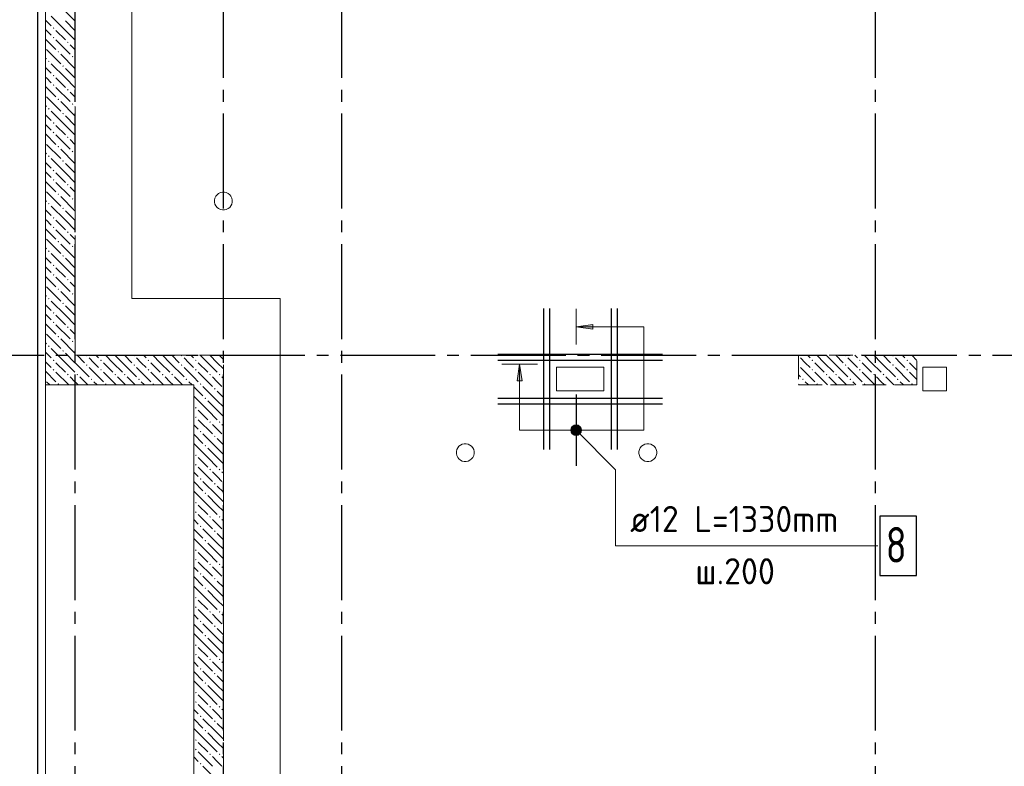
# Model space of a CAD drawing. Header units: millimetres. Extents: x 0 to 59400, y 0 to 42000.
# Tile 5 of 34: x 6595 to 14899, y 29418 to 35710. Entities that reach past the tile are written whole.
import ezdxf

# ---------------------------------------------------------------- set-up
doc = ezdxf.new("R2010")
doc.units = ezdxf.units.MM
doc.linetypes.add('______2', pattern=[270, 200, -70])
doc.linetypes.add('______5', pattern=[1100, 800, -100, 100, -100])
for name, color, linetype, lineweight in [('Standard', 7, 'Continuous', 25), ('ЖБ Перекрытие верхний уровень', 7, 'Continuous', 18), ('Обрамление П-обр. равн.', 7, 'Continuous', 25), ('Обрамление проемов стержнями', 7, 'Continuous', 18), ('Позиционная метка номер позиции', 7, 'Continuous', 13)]:
    doc.layers.add(name, color=color, linetype=linetype, lineweight=lineweight)
for name, color, linetype, lineweight, true_color in [('ЖБ Пилон', 7, '______2', 13, 0xa0a0a0), ('ЖБ Стена верхний уровень', 7, '______2', 13, 0x656565), ('Оси', 7, '______5', 13, 0x656565)]:
    doc.layers.add(name, color=color, linetype=linetype, lineweight=lineweight, true_color=true_color)
doc.styles.add('ISOCPEUR', font='txt')

msp = doc.modelspace()

# ---------------------------------------------------------------- hatches: boundary and pattern name
at = {"layer": 'ЖБ Пилон', "linetype": 'Continuous', "lineweight": 18, "transparency": 33554687}
for points in [[(13164.6, 32882), (13167.1, 32879.6), (13162.7, 32875.2), (13162.7, 32882)], [(13162.7, 32803.9), (13167.1, 32799.6), (13162.7, 32795.2)], [(13274.1, 32839.6), (13280.6, 32846.1), (13287.1, 32839.6), (13280.6, 32833.1)], [(13554.1, 32879.6), (13556.5, 32882), (13564.6, 32882), (13567.1, 32879.6), (13560.6, 32873.1)], [(13554.1, 32799.6), (13560.6, 32806.1), (13567.1, 32799.6), (13560.6, 32793.1)], [(13674.1, 32839.6), (13680.6, 32846.1), (13687.1, 32839.6), (13680.6, 32833.1)], [(13954.1, 32879.6), (13956.5, 32882), (13964.6, 32882), (13967.1, 32879.6), (13960.6, 32873.1)], [(13954.1, 32799.6), (13960.6, 32806.1), (13967.1, 32799.6), (13960.6, 32793.1)], [(14074.1, 32839.6), (14080.6, 32846.1), (14087.1, 32839.6), (14080.6, 32833.1)], [(13274.1, 32759.6), (13280.6, 32766.1), (13287.1, 32759.6), (13280.6, 32753.1)], [(13394.1, 32719.6), (13400.6, 32726.1), (13407.1, 32719.6), (13400.6, 32713.1)], [(13474.1, 32719.6), (13480.6, 32726.1), (13487.1, 32719.6), (13480.6, 32713.1)], [(13674.1, 32759.6), (13680.6, 32766.1), (13687.1, 32759.6), (13680.6, 32753.1)], [(13794.1, 32719.6), (13800.6, 32726.1), (13807.1, 32719.6), (13800.6, 32713.1)], [(13874.1, 32719.6), (13880.6, 32726.1), (13887.1, 32719.6), (13880.6, 32713.1)], [(14074.1, 32759.6), (14080.6, 32766.1), (14087.1, 32759.6), (14080.6, 32753.1)], [(13194.1, 32679.6), (13200.6, 32686.1), (13207.1, 32679.6), (13200.6, 32673.1)], [(13314.1, 32639.6), (13320.6, 32646.1), (13327.1, 32639.6), (13320.6, 32633.1)], [(13594.1, 32679.6), (13600.6, 32686.1), (13607.1, 32679.6), (13600.6, 32673.1)], [(13714.1, 32639.6), (13720.6, 32646.1), (13727.1, 32639.6), (13720.6, 32633.1)], [(13994.1, 32679.6), (14000.6, 32686.1), (14007.1, 32679.6), (14000.6, 32673.1)], [(14114.1, 32639.6), (14120.6, 32646.1), (14127.1, 32639.6), (14120.6, 32633.1)]]:
    msp.add_hatch(color=7, dxfattribs=at).paths.add_polyline_path(points, flags=16)
at = {"layer": 'ЖБ Стена верхний уровень', "linetype": 'Continuous', "lineweight": 18, "transparency": 33554687}
for points in [[(6874.1, 35639.6), (6880.6, 35646.1), (6887.1, 35639.6), (6880.6, 35633.1)], [(6874.1, 35559.6), (6880.6, 35566.1), (6887.1, 35559.6), (6880.6, 35553.1)], [(6994.1, 35519.6), (7000.6, 35526.1), (7007.1, 35519.6), (7000.6, 35513.1)], [(6914.1, 35439.6), (6920.6, 35446.1), (6927.1, 35439.6), (6920.6, 35433.1)], [(7034.1, 35399.6), (7040.6, 35406.1), (7047.1, 35399.6), (7040.6, 35393.1)], [(6834.1, 35359.6), (6840.6, 35366.1), (6847.1, 35359.6), (6840.6, 35353.1)], [(6954.1, 35319.6), (6960.6, 35326.1), (6967.1, 35319.6), (6960.6, 35313.1)], [(6874.1, 35239.6), (6880.6, 35246.1), (6887.1, 35239.6), (6880.6, 35233.1)], [(6874.1, 35159.6), (6880.6, 35166.1), (6887.1, 35159.6), (6880.6, 35153.1)], [(6914.1, 35039.6), (6920.6, 35046.1), (6927.1, 35039.6), (6920.6, 35033.1)], [(6994.1, 35119.6), (7000.6, 35126.1), (7007.1, 35119.6), (7000.6, 35113.1)], [(6834.1, 34959.6), (6840.6, 34966.1), (6847.1, 34959.6), (6840.6, 34953.1)], [(7034.1, 34999.6), (7040.6, 35006.1), (7047.1, 34999.6), (7040.6, 34993.1)], [(6954.1, 34919.6), (6960.6, 34926.1), (6967.1, 34919.6), (6960.6, 34913.1)], [(6874.1, 34839.6), (6880.6, 34846.1), (6887.1, 34839.6), (6880.6, 34833.1)], [(6874.1, 34759.6), (6880.6, 34766.1), (6887.1, 34759.6), (6880.6, 34753.1)], [(6994.1, 34719.6), (7000.6, 34726.1), (7007.1, 34719.6), (7000.6, 34713.1)], [(6914.1, 34639.6), (6920.6, 34646.1), (6927.1, 34639.6), (6920.6, 34633.1)], [(6834.1, 34559.6), (6840.6, 34566.1), (6847.1, 34559.6), (6840.6, 34553.1)], [(7034.1, 34599.6), (7040.6, 34606.1), (7047.1, 34599.6), (7040.6, 34593.1)], [(6954.1, 34519.6), (6960.6, 34526.1), (6967.1, 34519.6), (6960.6, 34513.1)], [(6874.1, 34439.6), (6880.6, 34446.1), (6887.1, 34439.6), (6880.6, 34433.1)], [(6874.1, 34359.6), (6880.6, 34366.1), (6887.1, 34359.6), (6880.6, 34353.1)], [(6994.1, 34319.6), (7000.6, 34326.1), (7007.1, 34319.6), (7000.6, 34313.1)], [(6914.1, 34239.6), (6920.6, 34246.1), (6927.1, 34239.6), (6920.6, 34233.1)], [(6834.1, 34159.6), (6840.6, 34166.1), (6847.1, 34159.6), (6840.6, 34153.1)], [(7034.1, 34199.6), (7040.6, 34206.1), (7047.1, 34199.6), (7040.6, 34193.1)], [(6954.1, 34119.6), (6960.6, 34126.1), (6967.1, 34119.6), (6960.6, 34113.1)], [(6874.1, 34039.6), (6880.6, 34046.1), (6887.1, 34039.6), (6880.6, 34033.1)], [(6874.1, 33959.6), (6880.6, 33966.1), (6887.1, 33959.6), (6880.6, 33953.1)], [(6994.1, 33919.6), (7000.6, 33926.1), (7007.1, 33919.6), (7000.6, 33913.1)], [(6914.1, 33839.6), (6920.6, 33846.1), (6927.1, 33839.6), (6920.6, 33833.1)], [(7034.1, 33799.6), (7040.6, 33806.1), (7047.1, 33799.6), (7040.6, 33793.1)], [(6834.1, 33759.6), (6840.6, 33766.1), (6847.1, 33759.6), (6840.6, 33753.1)], [(6954.1, 33719.6), (6960.6, 33726.1), (6967.1, 33719.6), (6960.6, 33713.1)], [(6874.1, 33639.6), (6880.6, 33646.1), (6887.1, 33639.6), (6880.6, 33633.1)], [(6874.1, 33559.6), (6880.6, 33566.1), (6887.1, 33559.6), (6880.6, 33553.1)], [(6994.1, 33519.6), (7000.6, 33526.1), (7007.1, 33519.6), (7000.6, 33513.1)], [(6914.1, 33439.6), (6920.6, 33446.1), (6927.1, 33439.6), (6920.6, 33433.1)], [(7034.1, 33399.6), (7040.6, 33406.1), (7047.1, 33399.6), (7040.6, 33393.1)], [(6834.1, 33359.6), (6840.6, 33366.1), (6847.1, 33359.6), (6840.6, 33353.1)], [(6954.1, 33319.6), (6960.6, 33326.1), (6967.1, 33319.6), (6960.6, 33313.1)], [(6874.1, 33239.6), (6880.6, 33246.1), (6887.1, 33239.6), (6880.6, 33233.1)], [(6874.1, 33159.6), (6880.6, 33166.1), (6887.1, 33159.6), (6880.6, 33153.1)], [(6994.1, 33119.6), (7000.6, 33126.1), (7007.1, 33119.6), (7000.6, 33113.1)], [(6914.1, 33039.6), (6920.6, 33046.1), (6927.1, 33039.6), (6920.6, 33033.1)], [(7034.1, 32999.6), (7040.6, 33006.1), (7047.1, 32999.6), (7040.6, 32993.1)], [(6834.1, 32959.6), (6840.6, 32966.1), (6847.1, 32959.6), (6840.6, 32953.1)], [(6954.1, 32919.6), (6960.6, 32926.1), (6967.1, 32919.6), (6960.6, 32913.1)], [(6874.1, 32839.6), (6880.6, 32846.1), (6887.1, 32839.6), (6880.6, 32833.1)], [(7154.1, 32879.6), (7156.5, 32882), (7164.6, 32882), (7167.1, 32879.6), (7160.6, 32873.1)], [(7154.1, 32799.6), (7160.6, 32806.1), (7167.1, 32799.6), (7160.6, 32793.1)], [(7274.1, 32839.6), (7280.6, 32846.1), (7287.1, 32839.6), (7280.6, 32833.1)], [(7554.1, 32879.6), (7556.5, 32882), (7564.6, 32882), (7567.1, 32879.6), (7560.6, 32873.1)], [(7554.1, 32799.6), (7560.6, 32806.1), (7567.1, 32799.6), (7560.6, 32793.1)], [(7674.1, 32839.6), (7680.6, 32846.1), (7687.1, 32839.6), (7680.6, 32833.1)], [(7954.1, 32879.6), (7956.5, 32882), (7964.6, 32882), (7967.1, 32879.6), (7960.6, 32873.1)], [(7954.1, 32799.6), (7960.6, 32806.1), (7967.1, 32799.6), (7960.6, 32793.1)], [(8074.1, 32839.6), (8080.6, 32846.1), (8087.1, 32839.6), (8080.6, 32833.1)], [(6874.1, 32759.6), (6880.6, 32766.1), (6887.1, 32759.6), (6880.6, 32753.1)], [(6994.1, 32719.6), (7000.6, 32726.1), (7007.1, 32719.6), (7000.6, 32713.1)], [(7074.1, 32719.6), (7080.6, 32726.1), (7087.1, 32719.6), (7080.6, 32713.1)], [(7274.1, 32759.6), (7280.6, 32766.1), (7287.1, 32759.6), (7280.6, 32753.1)], [(7394.1, 32719.6), (7400.6, 32726.1), (7407.1, 32719.6), (7400.6, 32713.1)], [(7474.1, 32719.6), (7480.6, 32726.1), (7487.1, 32719.6), (7480.6, 32713.1)], [(7674.1, 32759.6), (7680.6, 32766.1), (7687.1, 32759.6), (7680.6, 32753.1)], [(7794.1, 32719.6), (7800.6, 32726.1), (7807.1, 32719.6), (7800.6, 32713.1)], [(7874.1, 32719.6), (7880.6, 32726.1), (7887.1, 32719.6), (7880.6, 32713.1)], [(8074.1, 32759.6), (8080.6, 32766.1), (8087.1, 32759.6), (8080.6, 32753.1)], [(8194.1, 32719.6), (8200.6, 32726.1), (8207.1, 32719.6), (8200.6, 32713.1)], [(8274.1, 32719.6), (8280.6, 32726.1), (8287.1, 32719.6), (8280.6, 32713.1)], [(6914.1, 32639.6), (6920.6, 32646.1), (6927.1, 32639.6), (6920.6, 32633.1)], [(7194.1, 32679.6), (7200.6, 32686.1), (7207.1, 32679.6), (7200.6, 32673.1)], [(7314.1, 32639.6), (7320.6, 32646.1), (7327.1, 32639.6), (7320.6, 32633.1)], [(7594.1, 32679.6), (7600.6, 32686.1), (7607.1, 32679.6), (7600.6, 32673.1)], [(7714.1, 32639.6), (7720.6, 32646.1), (7727.1, 32639.6), (7720.6, 32633.1)], [(7994.1, 32679.6), (8000.6, 32686.1), (8007.1, 32679.6), (8000.6, 32673.1)], [(8114.1, 32639.6), (8120.6, 32646.1), (8127.1, 32639.6), (8120.6, 32633.1)], [(8234.1, 32599.6), (8240.6, 32606.1), (8247.1, 32599.6), (8240.6, 32593.1)], [(8154.1, 32519.6), (8160.6, 32526.1), (8167.1, 32519.6), (8160.6, 32513.1)], [(8074.1, 32439.6), (8080.6, 32446.1), (8087.1, 32439.6), (8080.6, 32433.1)], [(8074.1, 32359.6), (8080.6, 32366.1), (8087.1, 32359.6), (8080.6, 32353.1)], [(8194.1, 32319.6), (8200.6, 32326.1), (8207.1, 32319.6), (8200.6, 32313.1)], [(8274.1, 32319.6), (8280.6, 32326.1), (8287.1, 32319.6), (8280.6, 32313.1)], [(8114.1, 32239.6), (8120.6, 32246.1), (8127.1, 32239.6), (8120.6, 32233.1)], [(8234.1, 32199.6), (8240.6, 32206.1), (8247.1, 32199.6), (8240.6, 32193.1)], [(8154.1, 32119.6), (8160.6, 32126.1), (8167.1, 32119.6), (8160.6, 32113.1)], [(8074.1, 32039.6), (8080.6, 32046.1), (8087.1, 32039.6), (8080.6, 32033.1)], [(8074.1, 31959.6), (8080.6, 31966.1), (8087.1, 31959.6), (8080.6, 31953.1)], [(8194.1, 31919.6), (8200.6, 31926.1), (8207.1, 31919.6), (8200.6, 31913.1)], [(8274.1, 31919.6), (8280.6, 31926.1), (8287.1, 31919.6), (8280.6, 31913.1)], [(8114.1, 31839.6), (8120.6, 31846.1), (8127.1, 31839.6), (8120.6, 31833.1)], [(8154.1, 31719.6), (8160.6, 31726.1), (8167.1, 31719.6), (8160.6, 31713.1)], [(8234.1, 31799.6), (8240.6, 31806.1), (8247.1, 31799.6), (8240.6, 31793.1)], [(8074.1, 31639.6), (8080.6, 31646.1), (8087.1, 31639.6), (8080.6, 31633.1)], [(8074.1, 31559.6), (8080.6, 31566.1), (8087.1, 31559.6), (8080.6, 31553.1)], [(8194.1, 31519.6), (8200.6, 31526.1), (8207.1, 31519.6), (8200.6, 31513.1)], [(8274.1, 31519.6), (8280.6, 31526.1), (8287.1, 31519.6), (8280.6, 31513.1)], [(8114.1, 31439.6), (8120.6, 31446.1), (8127.1, 31439.6), (8120.6, 31433.1)], [(8234.1, 31399.6), (8240.6, 31406.1), (8247.1, 31399.6), (8240.6, 31393.1)], [(8154.1, 31319.6), (8160.6, 31326.1), (8167.1, 31319.6), (8160.6, 31313.1)], [(8074.1, 31239.6), (8080.6, 31246.1), (8087.1, 31239.6), (8080.6, 31233.1)], [(8074.1, 31159.6), (8080.6, 31166.1), (8087.1, 31159.6), (8080.6, 31153.1)], [(8194.1, 31119.6), (8200.6, 31126.1), (8207.1, 31119.6), (8200.6, 31113.1)], [(8274.1, 31119.6), (8280.6, 31126.1), (8287.1, 31119.6), (8280.6, 31113.1)], [(8114.1, 31039.6), (8120.6, 31046.1), (8127.1, 31039.6), (8120.6, 31033.1)], [(8234.1, 30999.6), (8240.6, 31006.1), (8247.1, 30999.6), (8240.6, 30993.1)], [(8154.1, 30919.6), (8160.6, 30926.1), (8167.1, 30919.6), (8160.6, 30913.1)], [(8074.1, 30839.6), (8080.6, 30846.1), (8087.1, 30839.6), (8080.6, 30833.1)], [(8074.1, 30759.6), (8080.6, 30766.1), (8087.1, 30759.6), (8080.6, 30753.1)], [(8114.1, 30639.6), (8120.6, 30646.1), (8127.1, 30639.6), (8120.6, 30633.1)], [(8194.1, 30719.6), (8200.6, 30726.1), (8207.1, 30719.6), (8200.6, 30713.1)], [(8274.1, 30719.6), (8280.6, 30726.1), (8287.1, 30719.6), (8280.6, 30713.1)], [(8234.1, 30599.6), (8240.6, 30606.1), (8247.1, 30599.6), (8240.6, 30593.1)], [(8154.1, 30519.6), (8160.6, 30526.1), (8167.1, 30519.6), (8160.6, 30513.1)], [(8074.1, 30439.6), (8080.6, 30446.1), (8087.1, 30439.6), (8080.6, 30433.1)], [(8074.1, 30359.6), (8080.6, 30366.1), (8087.1, 30359.6), (8080.6, 30353.1)], [(8194.1, 30319.6), (8200.6, 30326.1), (8207.1, 30319.6), (8200.6, 30313.1)], [(8274.1, 30319.6), (8280.6, 30326.1), (8287.1, 30319.6), (8280.6, 30313.1)], [(8114.1, 30239.6), (8120.6, 30246.1), (8127.1, 30239.6), (8120.6, 30233.1)], [(8234.1, 30199.6), (8240.6, 30206.1), (8247.1, 30199.6), (8240.6, 30193.1)], [(8154.1, 30119.6), (8160.6, 30126.1), (8167.1, 30119.6), (8160.6, 30113.1)], [(8074.1, 30039.6), (8080.6, 30046.1), (8087.1, 30039.6), (8080.6, 30033.1)], [(8074.1, 29959.6), (8080.6, 29966.1), (8087.1, 29959.6), (8080.6, 29953.1)], [(8194.1, 29919.6), (8200.6, 29926.1), (8207.1, 29919.6), (8200.6, 29913.1)], [(8274.1, 29919.6), (8280.6, 29926.1), (8287.1, 29919.6), (8280.6, 29913.1)], [(8114.1, 29839.6), (8120.6, 29846.1), (8127.1, 29839.6), (8120.6, 29833.1)], [(8234.1, 29799.6), (8240.6, 29806.1), (8247.1, 29799.6), (8240.6, 29793.1)], [(8154.1, 29719.6), (8160.6, 29726.1), (8167.1, 29719.6), (8160.6, 29713.1)], [(8074.1, 29639.6), (8080.6, 29646.1), (8087.1, 29639.6), (8080.6, 29633.1)], [(8074.1, 29559.6), (8080.6, 29566.1), (8087.1, 29559.6), (8080.6, 29553.1)], [(8194.1, 29519.6), (8200.6, 29526.1), (8207.1, 29519.6), (8200.6, 29513.1)], [(8274.1, 29519.6), (8280.6, 29526.1), (8287.1, 29519.6), (8280.6, 29513.1)], [(8114.1, 29439.6), (8120.6, 29446.1), (8127.1, 29439.6), (8120.6, 29433.1)]]:
    msp.add_hatch(color=7, dxfattribs=at).paths.add_polyline_path(points, flags=16)
at = {"layer": 'Обрамление П-обр. равн.', "linetype": 'Continuous', "lineweight": 13, "transparency": 33554687}
msp.add_hatch(color=7, dxfattribs=at).paths.add_polyline_path([(11427.7, 33103), (11287.7, 33123), (11427.7, 33143)], flags=16)
msp.add_hatch(color=7, dxfattribs=at).paths.add_polyline_path([(10831.7, 32667), (10811.7, 32807), (10791.7, 32667)])
at = {"layer": 'Позиционная метка номер позиции', "linetype": 'Continuous', "lineweight": 13, "transparency": 33554687}
for points in [[(11244.5, 32262.5), (11276.3, 32294.3), (11255.9, 32282.8)], [(11276.3, 32294.3), (11244.5, 32262.5), (11244.5, 32239.5)], [(11276.3, 32294.3), (11244.5, 32239.5), (11299.2, 32294.3)], [(11299.2, 32294.3), (11244.5, 32239.5), (11255.9, 32219.2)], [(11299.2, 32294.3), (11255.9, 32219.2), (11319.5, 32282.8)], [(11319.5, 32282.8), (11255.9, 32219.2), (11276.3, 32207.7)], [(11319.5, 32282.8), (11276.3, 32207.7), (11331, 32262.5)], [(11331, 32262.5), (11276.3, 32207.7), (11299.2, 32207.7)], [(11331, 32262.5), (11299.2, 32207.7), (11331, 32239.5)], [(11331, 32239.5), (11299.2, 32207.7), (11319.5, 32219.2)]]:
    msp.add_hatch(color=7, dxfattribs=at).paths.add_polyline_path(points)

# ---------------------------------------------------------------- linework, layer by layer
at = {"layer": 'Standard', "color": 254, "linetype": 'Continuous', "lineweight": 25, "true_color": 0xc4c4ff, "transparency": 33554687}
msp.add_lwpolyline([(6743.7, 19461.3), (54029.4, 19461.3), (54029.4, 38101), (6743.7, 38101), (6743.7, 19461.3)], dxfattribs=at)
at = {"layer": 'Standard', "color": 7, "linetype": 'Continuous', "lineweight": 13, "transparency": 33554687}
for points in [[(6812.7, 19282), (55405.8, 19282), (55405.8, 38032), (6812.7, 38032), (6812.7, 19282)], [(6812.7, 19532), (55406.2, 19532), (55406.2, 38032), (6812.7, 38032), (6812.7, 19532)]]:
    msp.add_lwpolyline(points, dxfattribs=at)
at = {"layer": 'ЖБ Перекрытие верхний уровень', "color": 7, "linetype": 'Continuous', "lineweight": 18, "transparency": 33554687}
for p, q in [((6812.7, 38032), (6812.7, 32632)), ((8249, 34222.1), (8241.7, 34206.9)), ((8259.5, 34235.3), (8249, 34222.1)), ((8272.7, 34245.8), (8259.5, 34235.3)), ((8287.9, 34253.1), (8272.7, 34245.8)), ((8304.3, 34256.8), (8287.9, 34253.1)), ((8321.2, 34256.8), (8304.3, 34256.8)), ((8337.6, 34253.1), (8321.2, 34256.8)), ((8352.8, 34245.8), (8337.6, 34253.1)), ((8366, 34235.3), (8352.8, 34245.8)), ((8376.5, 34222.1), (8366, 34235.3)), ((8383.8, 34206.9), (8376.5, 34222.1)), ((8241.7, 34206.9), (8237.9, 34190.4)), ((8237.9, 34190.4), (8237.9, 34173.6)), ((8237.9, 34173.6), (8241.7, 34157.1)), ((8241.7, 34157.1), (8249, 34141.9)), ((8249, 34141.9), (8259.5, 34128.7)), ((8366, 34128.7), (8376.5, 34141.9)), ((8376.5, 34141.9), (8383.8, 34157.1)), ((8387.6, 34190.4), (8383.8, 34206.9)), ((8383.8, 34157.1), (8387.6, 34173.6)), ((8387.6, 34173.6), (8387.6, 34190.4)), ((8259.5, 34128.7), (8272.7, 34118.2)), ((8272.7, 34118.2), (8287.9, 34110.9)), ((8287.9, 34110.9), (8304.3, 34107.2)), ((8304.3, 34107.2), (8321.2, 34107.2)), ((8321.2, 34107.2), (8337.6, 34110.9)), ((8337.6, 34110.9), (8352.8, 34118.2)), ((8352.8, 34118.2), (8366, 34128.7)), ((11522.7, 32782), (11122.7, 32782)), ((11122.7, 32782), (11122.7, 32582)), ((11522.7, 32582), (11522.7, 32782)), ((14412.7, 32782), (14212.7, 32782)), ((14212.7, 32782), (14212.7, 32582)), ((14412.7, 32582), (14412.7, 32782)), ((6812.7, 32632), (8062.7, 32632)), ((8062.7, 32632), (8062.7, 26682)), ((11122.7, 32582), (11522.7, 32582)), ((14212.7, 32582), (14412.7, 32582)), ((10281.6, 32086.9), (10277.9, 32070.4)), ((10277.9, 32070.4), (10277.9, 32053.6)), ((10289, 32102.1), (10281.6, 32086.9)), ((10299.5, 32115.3), (10289, 32102.1)), ((10312.7, 32125.8), (10299.5, 32115.3)), ((10327.9, 32133.1), (10312.7, 32125.8)), ((10344.3, 32136.8), (10327.9, 32133.1)), ((10361.2, 32136.8), (10344.3, 32136.8)), ((10377.6, 32133.1), (10361.2, 32136.8)), ((10392.8, 32125.8), (10377.6, 32133.1)), ((10406, 32115.3), (10392.8, 32125.8)), ((10416.5, 32102.1), (10406, 32115.3)), ((10423.8, 32086.9), (10416.5, 32102.1)), ((10427.6, 32070.4), (10423.8, 32086.9)), ((10427.6, 32053.6), (10427.6, 32070.4)), ((11821.6, 32086.9), (11817.9, 32070.4)), ((11817.9, 32070.4), (11817.9, 32053.6)), ((11829, 32102.1), (11821.6, 32086.9)), ((11839.5, 32115.3), (11829, 32102.1)), ((11852.7, 32125.8), (11839.5, 32115.3)), ((11867.9, 32133.1), (11852.7, 32125.8)), ((11884.3, 32136.8), (11867.9, 32133.1)), ((11901.2, 32136.8), (11884.3, 32136.8)), ((11917.6, 32133.1), (11901.2, 32136.8)), ((11932.8, 32125.8), (11917.6, 32133.1)), ((11946, 32115.3), (11932.8, 32125.8)), ((11956.5, 32102.1), (11946, 32115.3)), ((11963.8, 32086.9), (11956.5, 32102.1)), ((11967.6, 32070.4), (11963.8, 32086.9)), ((11967.6, 32053.6), (11967.6, 32070.4)), ((10277.9, 32053.6), (10281.6, 32037.1)), ((10281.6, 32037.1), (10289, 32021.9)), ((10289, 32021.9), (10299.5, 32008.7)), ((10299.5, 32008.7), (10312.7, 31998.2)), ((10312.7, 31998.2), (10327.9, 31990.9)), ((10327.9, 31990.9), (10344.3, 31987.2)), ((10344.3, 31987.2), (10361.2, 31987.2)), ((10361.2, 31987.2), (10377.6, 31990.9)), ((10377.6, 31990.9), (10392.8, 31998.2)), ((10392.8, 31998.2), (10406, 32008.7)), ((10406, 32008.7), (10416.5, 32021.9)), ((10416.5, 32021.9), (10423.8, 32037.1)), ((10423.8, 32037.1), (10427.6, 32053.6)), ((11817.9, 32053.6), (11821.6, 32037.1)), ((11821.6, 32037.1), (11829, 32021.9)), ((11829, 32021.9), (11839.5, 32008.7)), ((11839.5, 32008.7), (11852.7, 31998.2)), ((11852.7, 31998.2), (11867.9, 31990.9)), ((11867.9, 31990.9), (11884.3, 31987.2)), ((11884.3, 31987.2), (11901.2, 31987.2)), ((11901.2, 31987.2), (11917.6, 31990.9)), ((11917.6, 31990.9), (11932.8, 31998.2)), ((11932.8, 31998.2), (11946, 32008.7)), ((11946, 32008.7), (11956.5, 32021.9)), ((11956.5, 32021.9), (11963.8, 32037.1)), ((11963.8, 32037.1), (11967.6, 32053.6))]:
    msp.add_line(p, q, dxfattribs=at)
at = {"layer": 'ЖБ Пилон', "color": 253, "linetype": '______2', "lineweight": 13, "true_color": 0xa0a0a0, "transparency": 33554687}
for p, q in [((14162.7, 32882), (13162.7, 32882)), ((13162.7, 32882), (13162.7, 32632)), ((14162.7, 32632), (14162.7, 32882)), ((13162.7, 32632), (14162.7, 32632))]:
    msp.add_line(p, q, dxfattribs=at)
at = {"layer": 'ЖБ Пилон', "color": 9, "linetype": 'Continuous', "lineweight": 18, "true_color": 0xc7c7c7, "transparency": 33554687}
for p, q in [((13220.6, 32819.6), (13180.6, 32859.6)), ((13260.6, 32779.6), (13220.6, 32819.6)), ((13238.1, 32882), (13260.6, 32859.6)), ((13300.6, 32819.6), (13380.6, 32739.6)), ((13380.6, 32819.6), (13318.1, 32882)), ((13380.6, 32819.6), (13460.6, 32739.6)), ((13398.1, 32882), (13460.6, 32819.6)), ((13460.6, 32819.6), (13580.6, 32699.6)), ((13478.1, 32882), (13540.6, 32819.6)), ((13620.6, 32819.6), (13580.6, 32859.6)), ((13660.6, 32779.6), (13620.6, 32819.6)), ((13638.1, 32882), (13660.6, 32859.6)), ((13700.6, 32819.6), (13780.6, 32739.6)), ((13780.6, 32819.6), (13718.1, 32882)), ((13780.6, 32819.6), (13860.6, 32739.6)), ((13798.1, 32882), (13860.6, 32819.6)), ((13860.6, 32819.6), (13980.6, 32699.6)), ((13878.1, 32882), (13940.6, 32819.6)), ((14020.6, 32819.6), (13980.6, 32859.6)), ((14060.6, 32779.6), (14020.6, 32819.6)), ((14038.1, 32882), (14060.6, 32859.6)), ((14100.6, 32819.6), (14162.7, 32757.4)), ((14162.7, 32837.4), (14118.1, 32882)), ((13180.6, 32779.6), (13300.6, 32659.6)), ((13300.6, 32739.6), (13408.1, 32632)), ((13580.6, 32779.6), (13700.6, 32659.6)), ((13700.6, 32739.6), (13808.1, 32632)), ((13980.6, 32779.6), (14100.6, 32659.6)), ((14100.6, 32739.6), (14162.7, 32677.4)), ((13162.7, 32717.4), (13180.6, 32699.6)), ((13162.7, 32637.4), (13168.1, 32632)), ((13220.6, 32659.6), (13248.1, 32632)), ((13460.6, 32659.6), (13420.6, 32699.6)), ((13488.1, 32632), (13460.6, 32659.6)), ((13500.6, 32699.6), (13568.1, 32632)), ((13620.6, 32659.6), (13648.1, 32632)), ((13860.6, 32659.6), (13820.6, 32699.6)), ((13888.1, 32632), (13860.6, 32659.6)), ((13900.6, 32699.6), (13968.1, 32632)), ((14020.6, 32659.6), (14048.1, 32632))]:
    msp.add_line(p, q, dxfattribs=at)
at = {"layer": 'ЖБ Стена верхний уровень', "color": 251, "linetype": '______2', "lineweight": 13, "true_color": 0x656565, "transparency": 33554687}
for p, q in [((6812.7, 38032), (6812.7, 32632)), ((7062.7, 32882), (7062.7, 37782)), ((8062.7, 32882), (7062.7, 32882)), ((8312.7, 32882), (8062.7, 32882)), ((8312.7, 26932), (8312.7, 32882)), ((6812.7, 32632), (7062.7, 32632)), ((7062.7, 32632), (8062.7, 32632)), ((8062.7, 32632), (8062.7, 26682))]:
    msp.add_line(p, q, dxfattribs=at)
at = {"layer": 'ЖБ Стена верхний уровень', "color": 9, "linetype": 'Continuous', "lineweight": 18, "true_color": 0xc7c7c7, "transparency": 33554687}
for p, q in [((7060.6, 35699.6), (6940.6, 35819.6)), ((6980.6, 35619.6), (6860.6, 35739.6)), ((6812.7, 35707.4), (6860.6, 35659.6)), ((6820.6, 35619.6), (6812.7, 35627.4)), ((6980.6, 35699.6), (7060.6, 35619.6)), ((7060.6, 35699.6), (7062.7, 35697.4)), ((6812.7, 35547.4), (6900.6, 35459.6)), ((6860.6, 35579.6), (6820.6, 35619.6)), ((6900.6, 35619.6), (6980.6, 35539.6)), ((6980.6, 35619.6), (7060.6, 35539.6)), ((7060.6, 35619.6), (7062.7, 35617.4)), ((6900.6, 35539.6), (7020.6, 35419.6)), ((7060.6, 35459.6), (7020.6, 35499.6)), ((6812.7, 35387.4), (6820.6, 35379.6)), ((6820.6, 35459.6), (6940.6, 35339.6)), ((7060.6, 35299.6), (6940.6, 35419.6)), ((7062.7, 35457.4), (7060.6, 35459.6)), ((7060.6, 35379.6), (7062.7, 35377.4)), ((6812.7, 35307.4), (6860.6, 35259.6)), ((6980.6, 35219.6), (6860.6, 35339.6)), ((6980.6, 35299.6), (7060.6, 35219.6)), ((7060.6, 35299.6), (7062.7, 35297.4)), ((6820.6, 35219.6), (6812.7, 35227.4)), ((6860.6, 35179.6), (6820.6, 35219.6)), ((6900.6, 35219.6), (6980.6, 35139.6)), ((6980.6, 35219.6), (7060.6, 35139.6)), ((7060.6, 35219.6), (7062.7, 35217.4)), ((6812.7, 35147.4), (6900.6, 35059.6)), ((6900.6, 35139.6), (7020.6, 35019.6)), ((6820.6, 35059.6), (6940.6, 34939.6)), ((7060.6, 35059.6), (7020.6, 35099.6)), ((7062.7, 35057.4), (7060.6, 35059.6)), ((6812.7, 34987.4), (6820.6, 34979.6)), ((7060.6, 34899.6), (6940.6, 35019.6)), ((7060.6, 34979.6), (7062.7, 34977.4)), ((6812.7, 34907.4), (6860.6, 34859.6)), ((6980.6, 34819.6), (6860.6, 34939.6)), ((6980.6, 34899.6), (7060.6, 34819.6)), ((7060.6, 34899.6), (7062.7, 34897.4)), ((6820.6, 34819.6), (6812.7, 34827.4)), ((6860.6, 34779.6), (6820.6, 34819.6)), ((6900.6, 34819.6), (6980.6, 34739.6)), ((6980.6, 34819.6), (7060.6, 34739.6)), ((7060.6, 34819.6), (7062.7, 34817.4)), ((6812.7, 34747.4), (6900.6, 34659.6)), ((6900.6, 34739.6), (7020.6, 34619.6)), ((6820.6, 34659.6), (6940.6, 34539.6)), ((7060.6, 34659.6), (7020.6, 34699.6)), ((7062.7, 34657.4), (7060.6, 34659.6)), ((6812.7, 34587.4), (6820.6, 34579.6)), ((7060.6, 34499.6), (6940.6, 34619.6)), ((7060.6, 34579.6), (7062.7, 34577.4)), ((6812.7, 34507.4), (6860.6, 34459.6)), ((6980.6, 34419.6), (6860.6, 34539.6)), ((6980.6, 34499.6), (7060.6, 34419.6)), ((7060.6, 34499.6), (7062.7, 34497.4)), ((6820.6, 34419.6), (6812.7, 34427.4)), ((6860.6, 34379.6), (6820.6, 34419.6)), ((6900.6, 34419.6), (6980.6, 34339.6)), ((6980.6, 34419.6), (7060.6, 34339.6)), ((7060.6, 34419.6), (7062.7, 34417.4)), ((6812.7, 34347.4), (6900.6, 34259.6)), ((6900.6, 34339.6), (7020.6, 34219.6)), ((7060.6, 34259.6), (7020.6, 34299.6)), ((6820.6, 34259.6), (6940.6, 34139.6)), ((7060.6, 34099.6), (6940.6, 34219.6)), ((7062.7, 34257.4), (7060.6, 34259.6)), ((6812.7, 34187.4), (6820.6, 34179.6)), ((6980.6, 34019.6), (6860.6, 34139.6)), ((7060.6, 34179.6), (7062.7, 34177.4)), ((6812.7, 34107.4), (6860.6, 34059.6)), ((6980.6, 34099.6), (7060.6, 34019.6)), ((7060.6, 34099.6), (7062.7, 34097.4)), ((6820.6, 34019.6), (6812.7, 34027.4)), ((6860.6, 33979.6), (6820.6, 34019.6)), ((6900.6, 34019.6), (6980.6, 33939.6)), ((6980.6, 34019.6), (7060.6, 33939.6)), ((7060.6, 34019.6), (7062.7, 34017.4)), ((6812.7, 33947.4), (6900.6, 33859.6)), ((6900.6, 33939.6), (7020.6, 33819.6)), ((7060.6, 33859.6), (7020.6, 33899.6)), ((6820.6, 33859.6), (6940.6, 33739.6)), ((7060.6, 33699.6), (6940.6, 33819.6)), ((7062.7, 33857.4), (7060.6, 33859.6)), ((6812.7, 33787.4), (6820.6, 33779.6)), ((6980.6, 33619.6), (6860.6, 33739.6)), ((7060.6, 33779.6), (7062.7, 33777.4)), ((6812.7, 33707.4), (6860.6, 33659.6)), ((6980.6, 33699.6), (7060.6, 33619.6)), ((7060.6, 33699.6), (7062.7, 33697.4)), ((6820.6, 33619.6), (6812.7, 33627.4)), ((6860.6, 33579.6), (6820.6, 33619.6)), ((6900.6, 33619.6), (6980.6, 33539.6)), ((6980.6, 33619.6), (7060.6, 33539.6)), ((7060.6, 33619.6), (7062.7, 33617.4)), ((6812.7, 33547.4), (6900.6, 33459.6)), ((6900.6, 33539.6), (7020.6, 33419.6)), ((7060.6, 33459.6), (7020.6, 33499.6)), ((6812.7, 33387.4), (6820.6, 33379.6)), ((6820.6, 33459.6), (6940.6, 33339.6)), ((7060.6, 33299.6), (6940.6, 33419.6)), ((7062.7, 33457.4), (7060.6, 33459.6)), ((6812.7, 33307.4), (6860.6, 33259.6)), ((6980.6, 33219.6), (6860.6, 33339.6)), ((7060.6, 33379.6), (7062.7, 33377.4)), ((6820.6, 33219.6), (6812.7, 33227.4)), ((6860.6, 33179.6), (6820.6, 33219.6)), ((6900.6, 33219.6), (6980.6, 33139.6)), ((6980.6, 33299.6), (7060.6, 33219.6)), ((6980.6, 33219.6), (7060.6, 33139.6)), ((7060.6, 33299.6), (7062.7, 33297.4)), ((7060.6, 33219.6), (7062.7, 33217.4)), ((6812.7, 33147.4), (6900.6, 33059.6)), ((6900.6, 33139.6), (7020.6, 33019.6)), ((6820.6, 33059.6), (6940.6, 32939.6)), ((7060.6, 33059.6), (7020.6, 33099.6)), ((7062.7, 33057.4), (7060.6, 33059.6)), ((6812.7, 32987.4), (6820.6, 32979.6)), ((7060.6, 32899.6), (6940.6, 33019.6)), ((7060.6, 32979.6), (7062.7, 32977.4)), ((6812.7, 32907.4), (6860.6, 32859.6)), ((6980.6, 32819.6), (6860.6, 32939.6)), ((6980.6, 32899.6), (7060.6, 32819.6)), ((7060.6, 32899.6), (7062.7, 32897.4)), ((6820.6, 32819.6), (6812.7, 32827.4)), ((6860.6, 32779.6), (6820.6, 32819.6)), ((6900.6, 32819.6), (6980.6, 32739.6)), ((6980.6, 32819.6), (7060.6, 32739.6)), ((7060.6, 32819.6), (7062.7, 32817.4)), ((7062.7, 32817.4), (7180.6, 32699.6)), ((7078.1, 32882), (7140.6, 32819.6)), ((7220.6, 32819.6), (7180.6, 32859.6)), ((7260.6, 32779.6), (7220.6, 32819.6)), ((7238.1, 32882), (7260.6, 32859.6)), ((7300.6, 32819.6), (7380.6, 32739.6)), ((7380.6, 32819.6), (7318.1, 32882)), ((7380.6, 32819.6), (7460.6, 32739.6)), ((7398.1, 32882), (7460.6, 32819.6)), ((7460.6, 32819.6), (7580.6, 32699.6)), ((7478.1, 32882), (7540.6, 32819.6)), ((7620.6, 32819.6), (7580.6, 32859.6)), ((7660.6, 32779.6), (7620.6, 32819.6)), ((7638.1, 32882), (7660.6, 32859.6)), ((7700.6, 32819.6), (7780.6, 32739.6)), ((7780.6, 32819.6), (7718.1, 32882)), ((7780.6, 32819.6), (7860.6, 32739.6)), ((7798.1, 32882), (7860.6, 32819.6)), ((7860.6, 32819.6), (7980.6, 32699.6)), ((7878.1, 32882), (7940.6, 32819.6)), ((8020.6, 32819.6), (7980.6, 32859.6)), ((8060.6, 32779.6), (8020.6, 32819.6)), ((8038.1, 32882), (8060.6, 32859.6)), ((8100.6, 32819.6), (8180.6, 32739.6)), ((8180.6, 32819.6), (8118.1, 32882)), ((8180.6, 32819.6), (8260.6, 32739.6)), ((8198.1, 32882), (8260.6, 32819.6)), ((8260.6, 32819.6), (8312.7, 32767.4)), ((8278.1, 32882), (8312.7, 32847.4)), ((6812.7, 32747.4), (6900.6, 32659.6)), ((6900.6, 32739.6), (7008.1, 32632)), ((7180.6, 32779.6), (7300.6, 32659.6)), ((7300.6, 32739.6), (7408.1, 32632)), ((7580.6, 32779.6), (7700.6, 32659.6)), ((7700.6, 32739.6), (7808.1, 32632)), ((7980.6, 32779.6), (8062.7, 32697.4)), ((8100.6, 32739.6), (8220.6, 32619.6)), ((6820.6, 32659.6), (6848.1, 32632)), ((7060.6, 32659.6), (7020.6, 32699.6)), ((7062.7, 32657.4), (7060.6, 32659.6)), ((7088.1, 32632), (7062.7, 32657.4)), ((7100.6, 32699.6), (7168.1, 32632)), ((7220.6, 32659.6), (7248.1, 32632)), ((7460.6, 32659.6), (7420.6, 32699.6)), ((7488.1, 32632), (7460.6, 32659.6)), ((7500.6, 32699.6), (7568.1, 32632)), ((7620.6, 32659.6), (7648.1, 32632)), ((7860.6, 32659.6), (7820.6, 32699.6)), ((7888.1, 32632), (7860.6, 32659.6)), ((7900.6, 32699.6), (7968.1, 32632)), ((8020.6, 32659.6), (8048.1, 32632)), ((8062.7, 32697.4), (8100.6, 32659.6)), ((8260.6, 32659.6), (8220.6, 32699.6)), ((8300.6, 32619.6), (8260.6, 32659.6)), ((8300.6, 32699.6), (8312.7, 32687.4)), ((8062.7, 32617.4), (8140.6, 32539.6)), ((8260.6, 32499.6), (8140.6, 32619.6)), ((8260.6, 32579.6), (8312.7, 32527.4)), ((8180.6, 32419.6), (8062.7, 32537.4)), ((8180.6, 32499.6), (8260.6, 32419.6)), ((8260.6, 32499.6), (8312.7, 32447.4)), ((8100.6, 32419.6), (8180.6, 32339.6)), ((8180.6, 32419.6), (8260.6, 32339.6)), ((8260.6, 32419.6), (8312.7, 32367.4)), ((8100.6, 32339.6), (8220.6, 32219.6)), ((8062.7, 32297.4), (8100.6, 32259.6)), ((8260.6, 32259.6), (8220.6, 32299.6)), ((8300.6, 32219.6), (8260.6, 32259.6)), ((8300.6, 32299.6), (8312.7, 32287.4)), ((8062.7, 32217.4), (8140.6, 32139.6)), ((8260.6, 32099.6), (8140.6, 32219.6)), ((8260.6, 32179.6), (8312.7, 32127.4)), ((8180.6, 32019.6), (8062.7, 32137.4)), ((8180.6, 32099.6), (8260.6, 32019.6)), ((8260.6, 32099.6), (8312.7, 32047.4)), ((8100.6, 32019.6), (8180.6, 31939.6)), ((8180.6, 32019.6), (8260.6, 31939.6)), ((8260.6, 32019.6), (8312.7, 31967.4)), ((8062.7, 31897.4), (8100.6, 31859.6)), ((8100.6, 31939.6), (8220.6, 31819.6)), ((8260.6, 31859.6), (8220.6, 31899.6)), ((8300.6, 31899.6), (8312.7, 31887.4)), ((8062.7, 31817.4), (8140.6, 31739.6)), ((8260.6, 31699.6), (8140.6, 31819.6)), ((8300.6, 31819.6), (8260.6, 31859.6)), ((8180.6, 31619.6), (8062.7, 31737.4)), ((8260.6, 31779.6), (8312.7, 31727.4)), ((8180.6, 31699.6), (8260.6, 31619.6)), ((8260.6, 31699.6), (8312.7, 31647.4)), ((8100.6, 31619.6), (8180.6, 31539.6)), ((8180.6, 31619.6), (8260.6, 31539.6)), ((8260.6, 31619.6), (8312.7, 31567.4)), ((8062.7, 31497.4), (8100.6, 31459.6)), ((8100.6, 31539.6), (8220.6, 31419.6)), ((8260.6, 31459.6), (8220.6, 31499.6)), ((8300.6, 31499.6), (8312.7, 31487.4)), ((8062.7, 31417.4), (8140.6, 31339.6)), ((8260.6, 31299.6), (8140.6, 31419.6)), ((8300.6, 31419.6), (8260.6, 31459.6)), ((8180.6, 31219.6), (8062.7, 31337.4)), ((8260.6, 31379.6), (8312.7, 31327.4)), ((8180.6, 31299.6), (8260.6, 31219.6)), ((8260.6, 31299.6), (8312.7, 31247.4)), ((8100.6, 31219.6), (8180.6, 31139.6)), ((8180.6, 31219.6), (8260.6, 31139.6)), ((8260.6, 31219.6), (8312.7, 31167.4)), ((8062.7, 31097.4), (8100.6, 31059.6)), ((8100.6, 31139.6), (8220.6, 31019.6)), ((8260.6, 31059.6), (8220.6, 31099.6)), ((8300.6, 31019.6), (8260.6, 31059.6)), ((8300.6, 31099.6), (8312.7, 31087.4)), ((8062.7, 31017.4), (8140.6, 30939.6)), ((8260.6, 30899.6), (8140.6, 31019.6)), ((8260.6, 30979.6), (8312.7, 30927.4)), ((8180.6, 30819.6), (8062.7, 30937.4)), ((8180.6, 30899.6), (8260.6, 30819.6)), ((8260.6, 30899.6), (8312.7, 30847.4)), ((8100.6, 30819.6), (8180.6, 30739.6)), ((8180.6, 30819.6), (8260.6, 30739.6)), ((8260.6, 30819.6), (8312.7, 30767.4)), ((8100.6, 30739.6), (8220.6, 30619.6)), ((8062.7, 30697.4), (8100.6, 30659.6)), ((8260.6, 30659.6), (8220.6, 30699.6)), ((8300.6, 30619.6), (8260.6, 30659.6)), ((8300.6, 30699.6), (8312.7, 30687.4)), ((8062.7, 30617.4), (8140.6, 30539.6)), ((8260.6, 30499.6), (8140.6, 30619.6)), ((8260.6, 30579.6), (8312.7, 30527.4)), ((8180.6, 30419.6), (8062.7, 30537.4)), ((8180.6, 30499.6), (8260.6, 30419.6)), ((8260.6, 30499.6), (8312.7, 30447.4)), ((8100.6, 30419.6), (8180.6, 30339.6)), ((8180.6, 30419.6), (8260.6, 30339.6)), ((8260.6, 30419.6), (8312.7, 30367.4)), ((8100.6, 30339.6), (8220.6, 30219.6)), ((8062.7, 30297.4), (8100.6, 30259.6)), ((8260.6, 30259.6), (8220.6, 30299.6)), ((8300.6, 30219.6), (8260.6, 30259.6)), ((8300.6, 30299.6), (8312.7, 30287.4)), ((8062.7, 30217.4), (8140.6, 30139.6)), ((8260.6, 30099.6), (8140.6, 30219.6)), ((8260.6, 30179.6), (8312.7, 30127.4)), ((8180.6, 30019.6), (8062.7, 30137.4)), ((8180.6, 30099.6), (8260.6, 30019.6)), ((8260.6, 30099.6), (8312.7, 30047.4)), ((8100.6, 30019.6), (8180.6, 29939.6)), ((8180.6, 30019.6), (8260.6, 29939.6)), ((8260.6, 30019.6), (8312.7, 29967.4)), ((8062.7, 29897.4), (8100.6, 29859.6)), ((8100.6, 29939.6), (8220.6, 29819.6)), ((8260.6, 29859.6), (8220.6, 29899.6)), ((8300.6, 29899.6), (8312.7, 29887.4)), ((8062.7, 29817.4), (8140.6, 29739.6)), ((8260.6, 29699.6), (8140.6, 29819.6)), ((8300.6, 29819.6), (8260.6, 29859.6)), ((8180.6, 29619.6), (8062.7, 29737.4)), ((8260.6, 29779.6), (8312.7, 29727.4)), ((8180.6, 29699.6), (8260.6, 29619.6)), ((8260.6, 29699.6), (8312.7, 29647.4)), ((8100.6, 29619.6), (8180.6, 29539.6)), ((8180.6, 29619.6), (8260.6, 29539.6)), ((8260.6, 29619.6), (8312.7, 29567.4)), ((8062.7, 29497.4), (8100.6, 29459.6)), ((8100.6, 29539.6), (8220.6, 29419.6)), ((8260.6, 29459.6), (8220.6, 29499.6)), ((8300.6, 29499.6), (8312.7, 29487.4)), ((8260.6, 29299.6), (8140.6, 29419.6)), ((8300.6, 29419.6), (8260.6, 29459.6))]:
    msp.add_line(p, q, dxfattribs=at)
at = {"layer": 'Обрамление П-обр. равн.', "color": 251, "linetype": 'Continuous', "lineweight": 13, "true_color": 0x494949, "transparency": 33554687}
for p, q in [((11287.7, 32973), (11287.7, 33273)), ((11287.7, 33123), (11427.7, 33143)), ((11427.7, 33143), (11427.7, 33103)), ((11287.7, 33123), (11287.7, 33123)), ((11287.7, 33123), (11287.7, 33123)), ((11287.7, 33123), (11287.7, 33123)), ((11427.7, 33103), (11287.7, 33123)), ((11427.7, 33123), (11437.7, 33123)), ((10961.7, 32807), (10661.7, 32807)), ((10811.7, 32807), (10791.7, 32667)), ((10811.7, 32807), (10811.7, 32807)), ((10811.7, 32807), (10811.7, 32807)), ((10811.7, 32807), (10811.7, 32807)), ((10831.7, 32667), (10811.7, 32807)), ((10791.7, 32667), (10831.7, 32667)), ((10811.7, 32667), (10811.7, 32657))]:
    msp.add_line(p, q, dxfattribs=at)
at = {"layer": 'Обрамление П-обр. равн.', "color": 7, "linetype": 'Continuous', "lineweight": 25, "transparency": 33554687}
msp.add_line((11287.7, 32551), (11287.7, 31951), dxfattribs=at)
at = {"layer": 'Обрамление П-обр. равн.', "color": 251, "linetype": 'Continuous', "lineweight": 13, "true_color": 0x494949, "transparency": 33554687}
for points in [[(9687.7, 37302.9), (7541.9, 37302.9), (7541.9, 33361.1), (8791.9, 33361.1), (8791.9, 27411.1), (9791.9, 27411.1), (9791.9, 20261.1), (22257.7, 20261.1)], [(11287.7, 33123), (11857.7, 33123), (11857.7, 32251), (10811.7, 32251), (10811.7, 32807)]]:
    msp.add_lwpolyline(points, dxfattribs=at)
at = {"layer": 'Обрамление П-обр. равн.', "color": 7, "linetype": 'Continuous', "lineweight": 25, "transparency": 33554687}
msp.add_lwpolyline([(13849.1, 31025), (14159.1, 31025), (14159.1, 31525), (13849.1, 31525), (13849.1, 31025)], dxfattribs=at)
at = {"layer": 'Обрамление проемов стержнями', "color": 7, "linetype": 'Continuous', "lineweight": 25, "transparency": 33554687}
for p, q in [((11012.7, 33276), (11012.7, 32088)), ((11012.7, 33276), (11012.7, 32088)), ((11062.7, 33276), (11062.7, 32088)), ((11062.7, 33276), (11062.7, 32088)), ((11582.7, 33276), (11582.7, 32088)), ((11582.7, 33276), (11582.7, 32088)), ((11632.7, 33276), (11632.7, 32088)), ((11632.7, 33276), (11632.7, 32088)), ((10628.7, 32892), (12016.7, 32892)), ((10628.7, 32892), (12016.7, 32892)), ((10628.7, 32842), (12016.7, 32842)), ((10628.7, 32842), (12016.7, 32842)), ((10628.7, 32522), (12016.7, 32522)), ((10628.7, 32522), (12016.7, 32522)), ((10628.7, 32472), (12016.7, 32472)), ((10628.7, 32472), (12016.7, 32472))]:
    msp.add_line(p, q, dxfattribs=at)
at = {"layer": 'Оси', "color": 8, "linetype": '______5', "lineweight": -3, "transparency": 33554687}
for p, q in [((7062.7, 16519.3), (7062.7, 38804.6)), ((8312.7, 16519.3), (8312.7, 38804.6)), ((9312.7, 16519.3), (9312.7, 38804.6)), ((13812.7, 16519.3), (13812.7, 38804.6)), ((3800, 32882), (27445.3, 32882))]:
    msp.add_line(p, q, dxfattribs=at)
at = {"layer": 'Позиционная метка номер позиции', "color": 7, "linetype": 'Continuous', "lineweight": 13, "transparency": 33554687}
for p, q in [((11255.9, 32282.8), (11255.9, 32282.8)), ((11319.5, 32282.8), (11319.5, 32282.8)), ((11255.9, 32219.2), (11255.9, 32219.2)), ((11319.5, 32219.2), (11319.5, 32219.2))]:
    msp.add_line(p, q, dxfattribs=at)
msp.add_lwpolyline([(11287.7, 32251), (11621.1, 31917.7), (11621.1, 31275), (13832.1, 31275)], dxfattribs=at)
msp.add_circle((11287.7, 32251), 45, dxfattribs=at)

# ---------------------------------------------------------------- texts
at = {"layer": 'Обрамление П-обр. равн.', "color": 7, "linetype": 'Continuous', "lineweight": 13, "transparency": 33554687, "attachment_point": 7, "style": 'ISOCPEUR'}
for s, insert, char_height, width in [('\\W0.94;ø12 L=1330mm ', (11743.1, 31392.3), 220, 2104.376), ('\\W0.78;8', (13899.1, 31135), 300, 326.407), ('\\W0.95;ш.200 ', (12293.1, 30952.3), 220, 962.129)]:
    msp.add_mtext(s, dxfattribs=dict(at, insert=insert, char_height=char_height, width=width))

doc.saveas('drawing.dxf')
